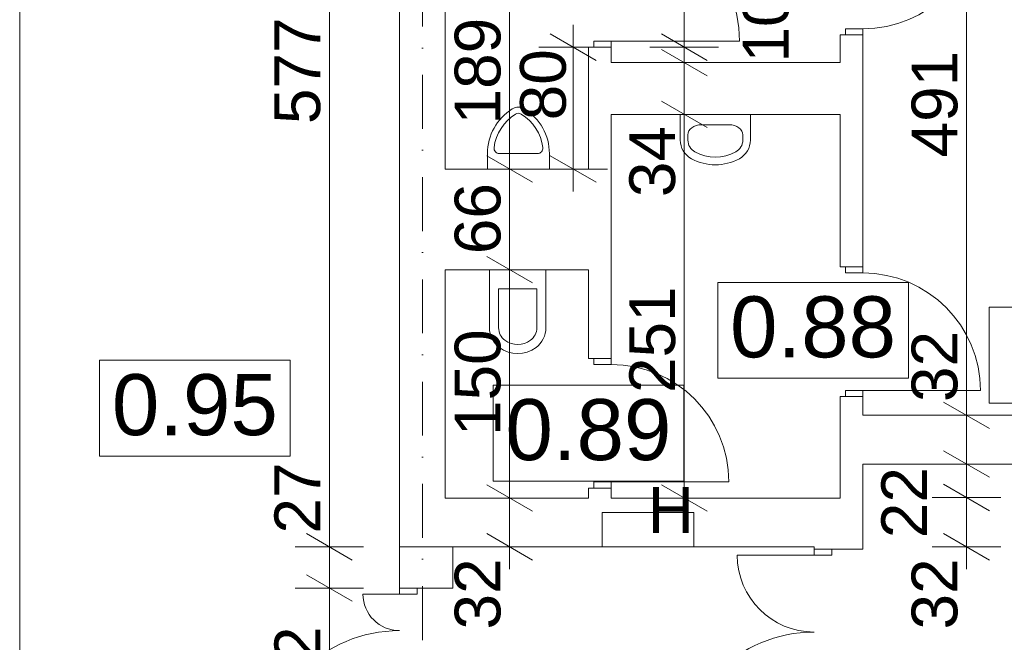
# Model space of a CAD drawing. Extents: x -283435 to 14216, y -77540 to 30522.
# Tile 51 of 177: x -214843 to -208390, y -29646 to -25564. Entities that reach past the tile are written whole.
import ezdxf

# ---------------------------------------------------------------- set-up
doc = ezdxf.new("R2010")
doc.units = 0
doc.header["$MEASUREMENT"] = 0
doc.linetypes.add('Kropki i Kreski', pattern=[670.277762, 352.777767, -176.388884, 0, -141.111112])
for name, color, linetype in [('Drzwi ArchiCAD', 7, 'Continuous'), ('SANITARNE', 7, 'Continuous'), ('WYMIARY', 7, 'Continuous'), ('ŚCIANY', 7, 'Continuous')]:
    doc.layers.add(name, color=color, linetype=linetype)
for name, color, linetype, lineweight in [('Drzwi ArchiCAD_Nr_Pióra__3', 3, 'Continuous', 18), ('Drzwi ArchiCAD_Nr_Pióra__7', 7, 'Continuous', 18), ('HYDRANTY_Nr_Pióra__1', 1, 'Continuous', 18), ('OPISY_Nr_Pióra__65', 65, 'Continuous', 18), ('OPISY_Nr_Pióra__86', 86, 'Continuous', 18), ('OSIE_Nr_Pióra__5', 5, 'Continuous', 18), ('SANITARNE_Nr_Pióra__6', 6, 'Continuous', 9), ('WYMIARY_Nr_Pióra__4', 4, 'Continuous', 18), ('WYMIARY_Nr_Pióra__5', 5, 'Continuous', 18), ('ŚCIANY_Nr_Pióra__7', 7, 'Continuous', 18)]:
    doc.layers.add(name, color=color, linetype=linetype, lineweight=lineweight)
doc.styles.add('GENERATED_STYLE_1', font='arial.ttf')
doc.styles.add('GENERATED_STYLE_2', font='txt')
doc.dimstyles.new('GENERATED_STYLE__1', dxfattribs={"dimtxt": 300, "dimasz": 228, "dimexe": 0.18, "dimexo": 0, "dimgap": 0.09, "dimtad": 1, "dimdec": 0, "dimlfac": 0.1, "dimzin": 0, "dimdsep": 46, "dimtxsty": 'GENERATED_STYLE_2', "dimblk": 'ARROWHEAD_2', "dimblk1": 'ARROWHEAD_2', "dimblk2": 'ARROWHEAD_2', "dimcen": 0.09, "dimclrd": 256, "dimclre": 256, "dimclrt": 256, "dimazin": 0, "dimtfac": 1, "dimtdec": 4, "dimtmove": 0, "dimatfit": 3, "dimfxl": 1, "dimtolj": 1, "dimtzin": 0, "dimarcsym": 0})
doc.dimstyles.new('GENERATED_STYLE__4', dxfattribs={"dimtxt": 300, "dimasz": 228, "dimexe": 0.18, "dimexo": 0, "dimgap": 0.09, "dimtad": 1, "dimdec": 0, "dimlfac": 0.1, "dimzin": 0, "dimdsep": 46, "dimtxsty": 'GENERATED_STYLE_2', "dimblk": 'ARROWHEAD_2', "dimblk1": 'ARROWHEAD_2', "dimblk2": 'ARROWHEAD_2', "dimcen": 0.09, "dimclrd": 256, "dimclre": 256, "dimclrt": 256, "dimazin": 0, "dimtfac": 1, "dimtdec": 4, "dimtmove": 2, "dimatfit": 3, "dimfxl": 1, "dimtolj": 1, "dimtzin": 0, "dimarcsym": 0})

# ---------------------------------------------------------------- blocks, each defined once
blk = doc.blocks.new('Ściana_112', base_point=(-209316.3, -29020.2))
at = {"layer": 'ŚCIANY_Nr_Pióra__7', "linetype": 'Continuous'}
for p, q in [((-211115.8, -28700.2), (-212054, -28700.2)), ((-209466.3, -28700.2), (-210965.8, -28700.2)), ((-212354, -29020.2), (-209636.3, -29020.2))]:
    blk.add_line(p, q, dxfattribs=at)
blk = doc.blocks.new('D2 Asymetryczne 12_13')
at = {"layer": 'Drzwi ArchiCAD_Nr_Pióra__3', "linetype": 'Continuous'}
for p, q in [((700, 0), (700, 896)), ((-700, 0), (-700, 504)), ((-700, 0), (-740, 0)), ((-740, 0), (-740, -115)), ((-700, -115), (-700, 0)), ((740, 0), (700, 0)), ((700, 0), (700, -115)), ((740, -115), (740, 0)), ((-740, -115), (-700, -115)), ((700, -115), (740, -115))]:
    blk.add_line(p, q, dxfattribs=at)
for centre, radius, start, end in [((700, 0), 896, 90, 180), ((-700, 0), 504, 0, 90)]:
    blk.add_arc(centre, radius, start, end, dxfattribs=at)
at = {"layer": 'Drzwi ArchiCAD_Nr_Pióra__7', "linetype": 'Continuous'}
for p, q in [((-740, 0), (-740, -115)), ((740, 0), (740, -115))]:
    blk.add_line(p, q, dxfattribs=at)
blk = doc.blocks.new('Ściana_113', base_point=(-209316.3, -29020.2))
at = {"layer": 'ŚCIANY_Nr_Pióra__7', "linetype": 'Continuous'}
for p, q in [((-209316.3, -29034.9), (-209316.3, -28700.2)), ((-209636.3, -29020.2), (-209636.3, -29034.9)), ((-209636.3, -29034.9), (-209521.3, -29034.9)), ((-209521.3, -29034.9), (-209316.3, -29034.9)), ((-209636.3, -30514.9), (-209521.3, -30514.9)), ((-209636.3, -30514.9), (-209636.3, -33635.8)), ((-209521.3, -30514.9), (-209316.3, -30514.9)), ((-209316.3, -35209.9), (-209316.3, -30514.9)), ((-209636.3, -33735.8), (-209636.3, -35209.9))]:
    blk.add_line(p, q, dxfattribs=at)
at = {"layer": 'Drzwi ArchiCAD', "linetype": 'Continuous', "xscale": -1, "rotation": 90}
blk.add_blockref('D2 Asymetryczne 12_13', (-209636.3, -29774.9), dxfattribs=at)
blk = doc.blocks.new('Ściana_114', base_point=(-212204, -23099.5))
at = {"layer": 'ŚCIANY_Nr_Pióra__7', "linetype": 'Continuous'}
for p, q in [((-212354, -23249.5), (-212354, -29020.2)), ((-212054, -24499.2), (-212054, -23479.5)), ((-212054, -26543.7), (-212054, -24649.2)), ((-212054, -28700.2), (-212054, -27203.7))]:
    blk.add_line(p, q, dxfattribs=at)
blk = doc.blocks.new('Ściana_115', base_point=(-214843.4, -23099.5))
at = {"layer": 'ŚCIANY_Nr_Pióra__7', "linetype": 'Continuous'}
blk.add_line((-214843.4, -32984.6), (-214843.4, -23249.5), dxfattribs=at)
blk = doc.blocks.new('Ściana_338', base_point=(-209316.3, -28157.6))
at = {"layer": 'ŚCIANY_Nr_Pióra__7', "linetype": 'Continuous'}
for p, q in [((-208166.3, -28157.6), (-209316.3, -28157.6)), ((-209316.3, -28477.6), (-208266.3, -28477.6))]:
    blk.add_line(p, q, dxfattribs=at)
blk = doc.blocks.new('D1 Drzwi proste 12_120')
at = {"layer": 'Drzwi ArchiCAD_Nr_Pióra__3', "linetype": 'Continuous'}
for p, q in [((385, 0), (385, 770)), ((-385, 0), (-425, 0)), ((-425, 0), (-425, -115)), ((-385, -115), (-385, 0)), ((425, 0), (385, 0)), ((385, 0), (385, -115)), ((425, -115), (425, 0)), ((-425, -115), (-385, -115)), ((385, -115), (425, -115))]:
    blk.add_line(p, q, dxfattribs=at)
blk.add_arc((385, 0), 770, 90, 180, dxfattribs=at)
at = {"layer": 'Drzwi ArchiCAD_Nr_Pióra__7', "linetype": 'Continuous'}
for p, q in [((-425, 0), (-425, -115)), ((425, 0), (425, -115))]:
    blk.add_line(p, q, dxfattribs=at)
blk = doc.blocks.new('D1 Drzwi proste 12_121')
at = {"layer": 'Drzwi ArchiCAD_Nr_Pióra__3', "linetype": 'Continuous'}
for p, q in [((385, 0), (385, 770)), ((-385, 0), (-425, 0)), ((-425, 0), (-425, -115)), ((-385, -115), (-385, 0)), ((425, 0), (385, 0)), ((385, 0), (385, -115)), ((425, -115), (425, 0)), ((-425, -115), (-385, -115)), ((385, -115), (425, -115))]:
    blk.add_line(p, q, dxfattribs=at)
blk.add_arc((385, 0), 770, 90, 180, dxfattribs=at)
at = {"layer": 'Drzwi ArchiCAD_Nr_Pióra__7', "linetype": 'Continuous'}
for p, q in [((-425, 0), (-425, -115)), ((425, 0), (425, -115))]:
    blk.add_line(p, q, dxfattribs=at)
blk = doc.blocks.new('Ściana_341', base_point=(-209316.3, -29020.2))
at = {"layer": 'ŚCIANY_Nr_Pióra__7', "linetype": 'Continuous'}
for p, q in [((-209466.3, -23249.5), (-209466.3, -24814.3)), ((-209316.3, -24814.3), (-209316.3, -23249.5)), ((-209431.3, -24814.3), (-209466.3, -24814.3)), ((-209316.3, -24814.3), (-209431.3, -24814.3)), ((-209431.3, -25664.3), (-209466.3, -25664.3)), ((-209466.3, -25664.3), (-209466.3, -25845.2)), ((-209316.3, -25664.3), (-209431.3, -25664.3)), ((-209316.3, -27184.5), (-209316.3, -25664.3)), ((-209466.3, -26185.2), (-209466.3, -27184.5)), ((-209431.3, -27184.5), (-209466.3, -27184.5)), ((-209316.3, -27184.5), (-209431.3, -27184.5)), ((-209431.3, -28034.5), (-209466.3, -28034.5)), ((-209466.3, -28034.5), (-209466.3, -28700.2)), ((-209316.3, -28034.5), (-209431.3, -28034.5)), ((-209316.3, -28157.6), (-209316.3, -28034.5)), ((-209316.3, -28700.2), (-209316.3, -28477.6))]:
    blk.add_line(p, q, dxfattribs=at)
at = {"layer": 'Drzwi ArchiCAD', "linetype": 'Continuous', "xscale": -1, "rotation": 270}
blk.add_blockref('D1 Drzwi proste 12_121', (-209316.3, -25239.3), dxfattribs=at)
at = {"layer": 'Drzwi ArchiCAD', "linetype": 'Continuous', "rotation": 270}
blk.add_blockref('D1 Drzwi proste 12_120', (-209316.3, -27609.5), dxfattribs=at)
blk = doc.blocks.new('D1 Drzwi proste 12_122')
at = {"layer": 'Drzwi ArchiCAD_Nr_Pióra__3', "linetype": 'Continuous'}
for p, q in [((420, 0), (420, 840)), ((-420, 0), (-460, 0)), ((-460, 0), (-460, -115)), ((-420, -115), (-420, 0)), ((460, 0), (420, 0)), ((420, 0), (420, -115)), ((460, -115), (460, 0)), ((-460, -115), (-420, -115)), ((420, -115), (460, -115))]:
    blk.add_line(p, q, dxfattribs=at)
blk.add_arc((420, 0), 840, 90, 180, dxfattribs=at)
at = {"layer": 'Drzwi ArchiCAD_Nr_Pióra__7', "linetype": 'Continuous'}
for p, q in [((-460, 0), (-460, -115)), ((460, 0), (460, -115))]:
    blk.add_line(p, q, dxfattribs=at)
blk = doc.blocks.new('Ściana_111', base_point=(-210965.8, -29020.2))
at = {"layer": 'ŚCIANY_Nr_Pióra__7', "linetype": 'Continuous'}
for p, q in [((-210965.8, -24824.3), (-210965.8, -23249.5)), ((-211115.8, -23479.5), (-211115.8, -24499.2)), ((-211115.8, -24649.2), (-211115.8, -24824.3)), ((-211080.8, -24824.3), (-211115.8, -24824.3)), ((-210965.8, -24824.3), (-211080.8, -24824.3)), ((-211080.8, -25744.3), (-211115.8, -25744.3)), ((-211115.8, -25744.3), (-211115.8, -26543.7)), ((-210965.8, -25744.3), (-211080.8, -25744.3)), ((-210965.8, -25845.2), (-210965.8, -25744.3)), ((-210965.8, -27784.5), (-210965.8, -26185.2)), ((-211115.8, -27203.7), (-211115.8, -27784.5)), ((-211080.8, -27784.5), (-211115.8, -27784.5)), ((-210965.8, -27784.5), (-211080.8, -27784.5)), ((-211080.8, -28634.5), (-211115.8, -28634.5)), ((-211115.8, -28634.5), (-211115.8, -28700.2)), ((-210965.8, -28634.5), (-211080.8, -28634.5)), ((-210965.8, -28700.2), (-210965.8, -28634.5))]:
    blk.add_line(p, q, dxfattribs=at)
at = {"layer": 'Drzwi ArchiCAD', "linetype": 'Continuous', "rotation": 270}
for name, p in [('D1 Drzwi proste 12_122', (-210965.8, -25284.3)), ('D1 Drzwi proste 12_120', (-210965.8, -28209.5))]:
    blk.add_blockref(name, p, dxfattribs=at)
blk = doc.blocks.new('Ściana_345', base_point=(-212204, -26543.7))
at = {"layer": 'ŚCIANY_Nr_Pióra__7', "linetype": 'Continuous'}
for p, q in [((-211115.8, -26543.7), (-212054, -26543.7)), ((-212054, -27203.7), (-211115.8, -27203.7))]:
    blk.add_line(p, q, dxfattribs=at)
blk = doc.blocks.new('Ściana_346', base_point=(-210965.8, -25845.2))
at = {"layer": 'ŚCIANY_Nr_Pióra__7', "linetype": 'Continuous'}
for p, q in [((-209466.3, -25845.2), (-210965.8, -25845.2)), ((-210965.8, -26185.2), (-209466.3, -26185.2))]:
    blk.add_line(p, q, dxfattribs=at)
blk = doc.blocks.new('D2 Asymetryczne 12_28')
at = {"layer": 'Drzwi ArchiCAD_Nr_Pióra__3', "linetype": 'Continuous'}
for p, q in [((570, 0), (570, 900.6)), ((-570, 0), (-570, 239.4)), ((-570, 0), (-610, 0)), ((-610, 0), (-610, -115)), ((-570, -115), (-570, 0)), ((610, 0), (570, 0)), ((570, 0), (570, -115)), ((610, -115), (610, 0)), ((-610, -115), (-570, -115)), ((570, -115), (610, -115))]:
    blk.add_line(p, q, dxfattribs=at)
for centre, radius, start, end in [((570, 0), 900.6, 90, 180), ((-570, 0), 239.4, 0, 90)]:
    blk.add_arc(centre, radius, start, end, dxfattribs=at)
at = {"layer": 'Drzwi ArchiCAD_Nr_Pióra__7', "linetype": 'Continuous'}
for p, q in [((-610, 0), (-610, -115)), ((610, 0), (610, -115))]:
    blk.add_line(p, q, dxfattribs=at)
blk = doc.blocks.new('Ściana_347', base_point=(-212354, -29020.2))
at = {"layer": 'ŚCIANY_Nr_Pióra__7', "linetype": 'Continuous'}
for p, q in [((-212354, -29020.2), (-212354, -29290.2)), ((-212004, -29020.2), (-212354, -29020.2)), ((-212004, -29290.2), (-212004, -29020.2)), ((-212354, -29290.2), (-212239, -29290.2)), ((-212239, -29290.2), (-212004, -29290.2)), ((-212354, -30510.2), (-212239, -30510.2)), ((-212354, -30510.2), (-212354, -32984.6)), ((-212239, -30510.2), (-212004, -30510.2)), ((-212004, -33635.8), (-212004, -30510.2)), ((-212354, -33084.6), (-212354, -35209.9)), ((-212004, -35209.9), (-212004, -33735.8))]:
    blk.add_line(p, q, dxfattribs=at)
at = {"layer": 'Drzwi ArchiCAD', "linetype": 'Continuous', "xscale": -1, "rotation": 90}
blk.add_blockref('D2 Asymetryczne 12_28', (-212354, -29900.2), dxfattribs=at)
blk = doc.blocks.new('Pisuar 02 12_4')
at = {"layer": 'SANITARNE_Nr_Pióra__6', "linetype": 'Continuous'}
for p, q in [((0, 304.8), (0, 406.4)), ((406.4, 406.4), (0, 406.4)), ((406.4, 406.4), (0, 406.4)), ((406.4, 406.4), (0, 406.4)), ((406.4, 406.4), (0, 406.4)), ((406.4, 406.4), (0, 406.4)), ((406.4, 406.4), (0, 406.4)), ((406.4, 406.4), (0, 406.4)), ((406.4, 406.4), (0, 406.4)), ((406.4, 406.4), (0, 406.4)), ((406.4, 406.4), (0, 406.4)), ((406.4, 406.4), (0, 406.4)), ((406.4, 406.4), (0, 406.4)), ((406.4, 406.4), (0, 406.4)), ((406.4, 406.4), (0, 406.4)), ((406.4, 406.4), (0, 406.4)), ((406.4, 406.4), (0, 406.4)), ((406.4, 406.4), (0, 406.4)), ((406.4, 406.4), (0, 406.4)), ((406.4, 406.4), (0, 406.4)), ((406.4, 406.4), (0, 406.4)), ((406.4, 406.4), (0, 406.4)), ((406.4, 406.4), (0, 406.4)), ((406.4, 406.4), (0, 406.4)), ((406.4, 406.4), (0, 406.4)), ((406.4, 406.4), (0, 406.4)), ((406.4, 406.4), (0, 406.4)), ((406.4, 406.4), (0, 406.4)), ((406.4, 406.4), (0, 406.4)), ((406.4, 406.4), (0, 406.4)), ((406.4, 406.4), (0, 406.4)), ((406.4, 406.4), (0, 406.4)), ((406.4, 406.4), (0, 406.4)), ((406.4, 406.4), (0, 406.4)), ((406.4, 406.4), (0, 406.4)), ((406.4, 406.4), (0, 406.4)), ((406.4, 406.4), (0, 406.4)), ((406.4, 406.4), (0, 406.4)), ((406.4, 406.4), (0, 406.4)), ((406.4, 406.4), (0, 406.4)), ((406.4, 406.4), (0, 406.4)), ((406.4, 406.4), (0, 406.4)), ((406.4, 406.4), (0, 406.4)), ((406.4, 406.4), (0, 406.4)), ((406.4, 406.4), (0, 406.4)), ((406.4, 304.8), (406.4, 406.4)), ((78.6, 304.8), (327.8, 304.8)), ((78.6, 304.8), (327.8, 304.8)), ((78.6, 304.8), (327.8, 304.8)), ((78.6, 304.8), (327.8, 304.8)), ((78.6, 304.8), (327.8, 304.8)), ((78.6, 304.8), (327.8, 304.8)), ((78.6, 304.8), (327.8, 304.8)), ((78.6, 304.8), (327.8, 304.8)), ((78.6, 304.8), (327.8, 304.8)), ((78.6, 304.8), (327.8, 304.8)), ((78.6, 304.8), (327.8, 304.8)), ((78.6, 304.8), (327.8, 304.8)), ((78.6, 304.8), (327.8, 304.8)), ((78.6, 304.8), (327.8, 304.8)), ((78.6, 304.8), (327.8, 304.8)), ((78.6, 304.8), (327.8, 304.8)), ((78.6, 304.8), (327.8, 304.8)), ((78.6, 304.8), (327.8, 304.8)), ((78.6, 304.8), (327.8, 304.8)), ((78.6, 304.8), (327.8, 304.8)), ((78.6, 304.8), (327.8, 304.8)), ((78.6, 304.8), (327.8, 304.8)), ((78.6, 304.8), (327.8, 304.8)), ((78.6, 304.8), (327.8, 304.8)), ((78.6, 304.8), (327.8, 304.8)), ((78.6, 304.8), (327.8, 304.8)), ((78.6, 304.8), (327.8, 304.8)), ((78.6, 304.8), (327.8, 304.8)), ((78.6, 304.8), (327.8, 304.8)), ((78.6, 304.8), (327.8, 304.8)), ((78.6, 304.8), (327.8, 304.8)), ((78.6, 304.8), (327.8, 304.8))]:
    blk.add_line(p, q, dxfattribs=at)
for centre, radius, start, end in [((345.4, 304.8), 345.4, 180, 238.10921), ((78.6, 269.2), 35.6, 90, 187.05819), ((345.4, 304.8), 304.8, 187.52755, 238.10921), ((61, 304.8), 304.8, 301.89079, 352.47245), ((61, 304.8), 345.4, 301.89079, 0), ((327.8, 269.2), 35.6, 352.94181, 90), ((203.2, 76.2), 76.2, 238.10921, 301.89078), ((203.2, 76.2), 35.6, 238.10921, 301.89078)]:
    blk.add_arc(centre, radius, start, end, dxfattribs=at)
blk = doc.blocks.new('WC 12_4')
at = {"layer": 'SANITARNE_Nr_Pióra__6', "linetype": 'Continuous'}
for p, q in [((0, 170), (0, 550)), ((370, 550), (0, 550)), ((370, 170), (370, 550)), ((60, 425), (60, 170)), ((310, 425), (60, 425)), ((310, 170), (310, 425))]:
    blk.add_line(p, q, dxfattribs=at)
for centre, radius, start, end in [((162.5, 170), 162.5, 180, 233.1301), ((162.5, 170), 102.5, 180, 233.1301), ((207.5, 170), 102.5, 306.8699, 0), ((207.5, 170), 162.5, 306.8699, 0), ((185, 200), 140, 233.1301, 306.8699), ((185, 200), 200, 233.1301, 306.866)]:
    blk.add_arc(centre, radius, start, end, dxfattribs=at)
blk = doc.blocks.new('Umywalka 01 12_4')
at = {"layer": 'SANITARNE_Nr_Pióra__6', "linetype": 'Continuous'}
for p, q in [((-230, 0), (-230, -168)), ((230, 0), (-230, 0)), ((230, 0), (230, -168)), ((-91.1, -67.7), (-91.1, -67.7)), ((91.1, -67.7), (-91.1, -67.7)), ((-180, -134.4), (-180, -168)), ((180, -134.4), (180, -168))]:
    blk.add_line(p, q, dxfattribs=at)
for centre, radius, start, end in [((-91.1, -168), 138.9, 180, 241.52544), ((-91.1, -168), 88.9, 180, 241.52544), ((91.1, -168), 88.9, 298.47456, 0), ((91.1, -168), 138.9, 298.47456, 0), ((0, 0), 280, 241.52544, 298.47456), ((0, 0), 330, 241.52544, 298.47456)]:
    blk.add_arc(centre, radius, start, end, dxfattribs=at)
for centre, major_axis, start_param, end_param in [((-91.1, -134.4), (88.9, 0), 1.570796, 3.141593), ((91.1, -134.4), (-88.9, 0), 3.141593, 4.712389)]:
    blk.add_ellipse(centre, major_axis=major_axis, ratio=0.750558, start_param=start_param, end_param=end_param, dxfattribs=at)
blk = doc.blocks.new('*D1750')
at = {"layer": 'WYMIARY_Nr_Pióra__4', "linetype": 'Continuous', "transparency": 16777216}
for p, q in [((-211782.4, -28613.6), (-211482.4, -28786.8)), ((-211407.4, -28700.2), (-211857.4, -28700.2)), ((-211632.4, -29020.2), (-211632.4, -28700.2)), ((-211782.4, -28933.6), (-211482.4, -29106.8)), ((-211407.4, -29020.2), (-211857.4, -29020.2)), ((-211632.4, -29166.9), (-211632.4, -29020.2))]:
    blk.add_line(p, q, dxfattribs=at)
at = {"layer": 'WYMIARY_Nr_Pióra__5', "transparency": 16777216, "insert": (-211992.4, -29562.2), "char_height": 300, "attachment_point": 1, "rotation": 90, "style": 'GENERATED_STYLE_1'}
blk.add_mtext('{32}', dxfattribs=at)
blk = doc.blocks.new('ARROWHEAD_2')
at = {"linetype": 'Continuous'}
for p, q in [((-0.378, -0.655), (0.378, 0.655)), ((0, 0), (-1, 0))]:
    blk.add_line(p, q, dxfattribs=at)
blk = doc.blocks.new('*D1751')
at = {"layer": 'WYMIARY_Nr_Pióra__4', "linetype": 'Continuous', "transparency": 16777216}
for p, q in [((-211782.4, -27117.1), (-211482.4, -27290.3)), ((-211407.4, -27203.7), (-211857.4, -27203.7)), ((-211632.4, -28700.2), (-211632.4, -27203.7)), ((-211782.4, -28613.6), (-211482.4, -28786.8)), ((-211407.4, -28700.2), (-211857.4, -28700.2))]:
    blk.add_line(p, q, dxfattribs=at)
at = {"layer": 'WYMIARY_Nr_Pióra__5', "transparency": 16777216, "insert": (-211992.4, -28293.5), "char_height": 300, "attachment_point": 1, "rotation": 90, "style": 'GENERATED_STYLE_1'}
blk.add_mtext('{150}', dxfattribs=at)
blk = doc.blocks.new('*D1752')
at = {"layer": 'WYMIARY_Nr_Pióra__4', "linetype": 'Continuous', "transparency": 16777216}
for p, q in [((-211782.4, -26457.1), (-211482.4, -26630.3)), ((-211407.4, -26543.7), (-211857.4, -26543.7)), ((-211632.4, -27203.7), (-211632.4, -26543.7)), ((-211782.4, -27117.1), (-211482.4, -27290.3)), ((-211407.4, -27203.7), (-211857.4, -27203.7))]:
    blk.add_line(p, q, dxfattribs=at)
at = {"layer": 'WYMIARY_Nr_Pióra__5', "transparency": 16777216, "insert": (-211992.4, -27101.4), "char_height": 300, "attachment_point": 1, "rotation": 90, "style": 'GENERATED_STYLE_1'}
blk.add_mtext('{66}', dxfattribs=at)
blk = doc.blocks.new('*D1753')
at = {"layer": 'WYMIARY_Nr_Pióra__4', "linetype": 'Continuous', "transparency": 16777216}
for p, q in [((-211782.4, -24562.6), (-211482.4, -24735.8)), ((-211407.4, -24649.2), (-211857.4, -24649.2)), ((-211632.4, -26543.7), (-211632.4, -24649.2)), ((-211782.4, -26457.1), (-211482.4, -26630.3)), ((-211407.4, -26543.7), (-211857.4, -26543.7))]:
    blk.add_line(p, q, dxfattribs=at)
at = {"layer": 'WYMIARY_Nr_Pióra__5', "transparency": 16777216, "char_height": 300, "attachment_point": 1, "rotation": 90, "style": 'GENERATED_STYLE_1'}
for s, insert in [('{15}', (-212337.4, -24801.9)), ('{189}', (-211992.4, -26250.8))]:
    blk.add_mtext(s, dxfattribs=dict(at, insert=insert))
blk = doc.blocks.new('*D1754')
at = {"layer": 'WYMIARY_Nr_Pióra__4', "linetype": 'Continuous', "transparency": 16777216}
for p, q in [((-211782.4, -24412.6), (-211482.4, -24585.8)), ((-211407.4, -24499.2), (-211857.4, -24499.2)), ((-211632.4, -24649.2), (-211632.4, -24499.2)), ((-211782.4, -24562.6), (-211482.4, -24735.8)), ((-211407.4, -24649.2), (-211857.4, -24649.2))]:
    blk.add_line(p, q, dxfattribs=at)
blk = doc.blocks.new('*D1755')
at = {"layer": 'WYMIARY_Nr_Pióra__4', "linetype": 'Continuous', "transparency": 16777216}
for p, q in [((-211782.4, -23392.9), (-211482.4, -23566.1)), ((-211407.4, -23479.5), (-211857.4, -23479.5)), ((-211632.4, -24499.2), (-211632.4, -23479.5)), ((-211782.4, -24412.6), (-211482.4, -24585.8)), ((-211407.4, -24499.2), (-211857.4, -24499.2))]:
    blk.add_line(p, q, dxfattribs=at)
at = {"layer": 'WYMIARY_Nr_Pióra__5', "transparency": 16777216, "insert": (-211992.4, -24162.5), "char_height": 300, "attachment_point": 1, "rotation": 90, "style": 'GENERATED_STYLE_1'}
blk.add_mtext('{102}', dxfattribs=at)
blk = doc.blocks.new('*D1756')
at = {"layer": 'WYMIARY_Nr_Pióra__4', "linetype": 'Continuous', "transparency": 16777216}
for p, q in [((-211632.4, -23249.5), (-211632.4, -23102.8)), ((-211482.4, -23336.1), (-211782.4, -23162.9)), ((-211407.4, -23249.5), (-211857.4, -23249.5)), ((-211632.4, -23479.5), (-211632.4, -23249.5)), ((-211782.4, -23392.9), (-211482.4, -23566.1)), ((-211407.4, -23479.5), (-211857.4, -23479.5))]:
    blk.add_line(p, q, dxfattribs=at)
at = {"layer": 'WYMIARY_Nr_Pióra__5', "transparency": 16777216, "insert": (-211992.4, -23162.8), "char_height": 300, "attachment_point": 1, "rotation": 90, "style": 'GENERATED_STYLE_1'}
blk.add_mtext('{23}', dxfattribs=at)
blk = doc.blocks.new('*D1757')
at = {"layer": 'WYMIARY_Nr_Pióra__4', "linetype": 'Continuous', "transparency": 16777216}
for p, q in [((-208787.6, -28610.1), (-208487.6, -28783.3)), ((-208412.6, -28696.7), (-208862.6, -28696.7)), ((-208637.6, -29020.2), (-208637.6, -28696.7)), ((-208787.6, -28933.6), (-208487.6, -29106.8)), ((-208412.6, -29020.2), (-208862.6, -29020.2)), ((-208637.6, -29166.9), (-208637.6, -29020.2))]:
    blk.add_line(p, q, dxfattribs=at)
at = {"layer": 'WYMIARY_Nr_Pióra__5', "transparency": 16777216, "char_height": 300, "attachment_point": 1, "rotation": 90, "style": 'GENERATED_STYLE_1'}
for s, insert in [('{22}', (-209195.9, -28963.5)), ('{32}', (-208997.6, -29562.2))]:
    blk.add_mtext(s, dxfattribs=dict(at, insert=insert))
blk = doc.blocks.new('*D1758')
at = {"layer": 'WYMIARY_Nr_Pióra__4', "linetype": 'Continuous', "transparency": 16777216}
for p, q in [((-208787.6, -28391), (-208487.6, -28564.2)), ((-208412.6, -28477.6), (-208862.6, -28477.6)), ((-208637.6, -28696.7), (-208637.6, -28477.6)), ((-208787.6, -28610.1), (-208487.6, -28783.3)), ((-208412.6, -28696.7), (-208862.6, -28696.7))]:
    blk.add_line(p, q, dxfattribs=at)
blk = doc.blocks.new('*D1759')
at = {"layer": 'WYMIARY_Nr_Pióra__4', "linetype": 'Continuous', "transparency": 16777216}
for p, q in [((-208787.6, -28071), (-208487.6, -28244.2)), ((-208412.6, -28157.6), (-208862.6, -28157.6)), ((-208637.6, -28477.6), (-208637.6, -28157.6)), ((-208787.6, -28391), (-208487.6, -28564.2)), ((-208412.6, -28477.6), (-208862.6, -28477.6))]:
    blk.add_line(p, q, dxfattribs=at)
blk = doc.blocks.new('*D1760')
at = {"layer": 'WYMIARY_Nr_Pióra__4', "linetype": 'Continuous', "transparency": 16777216}
for p, q in [((-208637.6, -23249.5), (-208637.6, -23102.8)), ((-208487.6, -23336.1), (-208787.6, -23162.9)), ((-208412.6, -23249.5), (-208862.6, -23249.5)), ((-208637.6, -28157.6), (-208637.6, -23249.5)), ((-208787.6, -28071), (-208487.6, -28244.2)), ((-208412.6, -28157.6), (-208862.6, -28157.6))]:
    blk.add_line(p, q, dxfattribs=at)
at = {"layer": 'WYMIARY_Nr_Pióra__5', "transparency": 16777216, "char_height": 300, "attachment_point": 1, "rotation": 90, "style": 'GENERATED_STYLE_1'}
for s, insert in [('{491}', (-208997.6, -26467.1)), ('{32}', (-208997.6, -28070.9))]:
    blk.add_mtext(s, dxfattribs=dict(at, insert=insert))
blk = doc.blocks.new('*D1764')
at = {"layer": 'WYMIARY_Nr_Pióra__4', "linetype": 'Continuous', "transparency": 16777216}
for p, q in [((-212963.9, -29203.6), (-212663.9, -29376.8)), ((-212588.9, -29290.2), (-213038.9, -29290.2)), ((-212813.9, -30510.2), (-212813.9, -29290.2)), ((-212963.9, -30423.6), (-212663.9, -30596.8)), ((-212588.9, -30510.2), (-213038.9, -30510.2))]:
    blk.add_line(p, q, dxfattribs=at)
at = {"layer": 'WYMIARY_Nr_Pióra__5', "transparency": 16777216, "insert": (-213173.9, -30241.7), "char_height": 300, "attachment_point": 1, "rotation": 90, "style": 'GENERATED_STYLE_1'}
blk.add_mtext('{122}', dxfattribs=at)
blk = doc.blocks.new('*D1765')
at = {"layer": 'WYMIARY_Nr_Pióra__4', "linetype": 'Continuous', "transparency": 16777216}
for p, q in [((-212963.9, -28933.6), (-212663.9, -29106.8)), ((-212588.9, -29020.2), (-213038.9, -29020.2)), ((-212813.9, -29290.2), (-212813.9, -29020.2)), ((-212963.9, -29203.6), (-212663.9, -29376.8)), ((-212588.9, -29290.2), (-213038.9, -29290.2))]:
    blk.add_line(p, q, dxfattribs=at)
blk = doc.blocks.new('*D1766')
at = {"layer": 'WYMIARY_Nr_Pióra__4', "linetype": 'Continuous', "transparency": 16777216}
for p, q in [((-212813.9, -23249.5), (-212813.9, -23102.8)), ((-212663.9, -23336.1), (-212963.9, -23162.9)), ((-212588.9, -23249.5), (-213038.9, -23249.5)), ((-212813.9, -29020.2), (-212813.9, -23249.5)), ((-212963.9, -28933.6), (-212663.9, -29106.8)), ((-212588.9, -29020.2), (-213038.9, -29020.2))]:
    blk.add_line(p, q, dxfattribs=at)
at = {"layer": 'WYMIARY_Nr_Pióra__5', "transparency": 16777216, "char_height": 300, "attachment_point": 1, "rotation": 90, "style": 'GENERATED_STYLE_1'}
for s, insert in [('{577}', (-213173.9, -26248.7)), ('{27}', (-213173.9, -28933.5))]:
    blk.add_mtext(s, dxfattribs=dict(at, insert=insert))
blk = doc.blocks.new('*D1767')
at = {"layer": 'WYMIARY_Nr_Pióra__4', "linetype": 'Continuous', "transparency": 16777216}
for p, q in [((-210637.6, -26098.6), (-210337.6, -26271.8)), ((-210262.6, -26185.2), (-210712.6, -26185.2)), ((-210487.6, -28700.2), (-210487.6, -26185.2)), ((-210637.6, -28613.6), (-210337.6, -28786.8)), ((-210262.6, -28700.2), (-210712.6, -28700.2)), ((-210487.6, -28846.9), (-210487.6, -28700.2))]:
    blk.add_line(p, q, dxfattribs=at)
at = {"layer": 'WYMIARY_Nr_Pióra__5', "transparency": 16777216, "char_height": 300, "attachment_point": 1, "rotation": 90, "style": 'GENERATED_STYLE_1'}
for s, insert in [('{34}', (-210847.6, -26727.3)), ('{251}', (-210847.6, -28011.9))]:
    blk.add_mtext(s, dxfattribs=dict(at, insert=insert))
blk = doc.blocks.new('*D1768')
at = {"layer": 'WYMIARY_Nr_Pióra__4', "linetype": 'Continuous', "transparency": 16777216}
for p, q in [((-210637.6, -25758.6), (-210337.6, -25931.8)), ((-210262.6, -25845.2), (-210712.6, -25845.2)), ((-210487.6, -26185.2), (-210487.6, -25845.2)), ((-210637.6, -26098.6), (-210337.6, -26271.8)), ((-210262.6, -26185.2), (-210712.6, -26185.2))]:
    blk.add_line(p, q, dxfattribs=at)
at = {"layer": 'WYMIARY_Nr_Pióra__5', "transparency": 16777216, "insert": (-210103.8, -25845.2), "char_height": 300, "attachment_point": 1, "rotation": 90, "style": 'GENERATED_STYLE_1'}
blk.add_mtext('{10}', dxfattribs=at)
blk = doc.blocks.new('*D1769')
at = {"layer": 'WYMIARY_Nr_Pióra__4', "linetype": 'Continuous', "transparency": 16777216}
for p, q in [((-210637.6, -25657.7), (-210337.6, -25830.9)), ((-210262.6, -25744.3), (-210712.6, -25744.3)), ((-210487.6, -25845.2), (-210487.6, -25744.3)), ((-210637.6, -25758.6), (-210337.6, -25931.8)), ((-210262.6, -25845.2), (-210712.6, -25845.2))]:
    blk.add_line(p, q, dxfattribs=at)
at = {"layer": 'WYMIARY_Nr_Pióra__5', "transparency": 16777216, "insert": (-210103.8, -25845.2), "char_height": 300, "attachment_point": 1, "rotation": 90, "style": 'GENERATED_STYLE_1'}
blk.add_mtext('{10}', dxfattribs=at)
blk = doc.blocks.new('*D1770')
at = {"layer": 'WYMIARY_Nr_Pióra__4', "linetype": 'Continuous', "transparency": 16777216}
for p, q in [((-210637.6, -24737.7), (-210337.6, -24910.9)), ((-210262.6, -24824.3), (-210712.6, -24824.3)), ((-210487.6, -25744.3), (-210487.6, -24824.3)), ((-210637.6, -25657.7), (-210337.6, -25830.9)), ((-210262.6, -25744.3), (-210712.6, -25744.3))]:
    blk.add_line(p, q, dxfattribs=at)
at = {"layer": 'WYMIARY_Nr_Pióra__5', "transparency": 16777216, "insert": (-210847.6, -25511.9), "char_height": 300, "attachment_point": 1, "rotation": 90, "style": 'GENERATED_STYLE_1'}
blk.add_mtext('{92}', dxfattribs=at)
blk = doc.blocks.new('*D1771')
at = {"layer": 'WYMIARY_Nr_Pióra__4', "linetype": 'Continuous', "transparency": 16777216}
for p, q in [((-210487.6, -23249.5), (-210487.6, -23102.8)), ((-210337.6, -23336.1), (-210637.6, -23162.9)), ((-210262.6, -23249.5), (-210712.6, -23249.5)), ((-210487.6, -24824.3), (-210487.6, -23249.5)), ((-210637.6, -24737.7), (-210337.6, -24910.9)), ((-210262.6, -24824.3), (-210712.6, -24824.3))]:
    blk.add_line(p, q, dxfattribs=at)
at = {"layer": 'WYMIARY_Nr_Pióra__5', "transparency": 16777216, "insert": (-210847.6, -24121.6), "char_height": 300, "attachment_point": 1, "rotation": 90, "style": 'GENERATED_STYLE_1'}
blk.add_mtext('{157}', dxfattribs=at)
blk = doc.blocks.new('*D1772')
at = {"layer": 'WYMIARY_Nr_Pióra__4', "linetype": 'Continuous', "transparency": 16777216}
for p, q in [((-211215.9, -25744.3), (-211215.9, -25597.6)), ((-211065.9, -25830.9), (-211365.9, -25657.7)), ((-210990.9, -25744.3), (-211440.9, -25744.3)), ((-211215.9, -26543.7), (-211215.9, -25744.3)), ((-211365.9, -26457.1), (-211065.9, -26630.3)), ((-210990.9, -26543.7), (-211440.9, -26543.7)), ((-211215.9, -26690.4), (-211215.9, -26543.7))]:
    blk.add_line(p, q, dxfattribs=at)
at = {"layer": 'WYMIARY_Nr_Pióra__5', "transparency": 16777216, "insert": (-211563.8, -26223.8), "char_height": 300, "attachment_point": 1, "rotation": 90, "style": 'GENERATED_STYLE_1'}
blk.add_mtext('{80}', dxfattribs=at)

msp = doc.modelspace()

# ---------------------------------------------------------------- linework, layer by layer
at = {"layer": 'HYDRANTY_Nr_Pióra__1', "linetype": 'Continuous'}
for p, q in [((-211025.8, -29020.2), (-211025.8, -28795.7)), ((-211025.8, -28795.7), (-210425.8, -28795.7)), ((-210425.8, -28795.7), (-210425.8, -29020.2)), ((-211025.8, -29020.2), (-210425.8, -29020.2))]:
    msp.add_line(p, q, dxfattribs=at)
at = {"layer": 'OPISY_Nr_Pióra__65', "linetype": 'Continuous', "flags": 128}
for points in [[(-210268.5, -27286.6), (-209018.5, -27286.6), (-209018.5, -27915.1), (-210268.5, -27915.1)], [(-208489.3, -27448.9), (-207239.3, -27448.9), (-207239.3, -28077.5), (-208489.3, -28077.5)], [(-214320.3, -27796.7), (-213070.4, -27796.7), (-213070.4, -28425.2), (-214320.3, -28425.2)], [(-211740.7, -27960.3), (-210490.8, -27960.3), (-210490.8, -28588.8), (-211740.7, -28588.8)]]:
    msp.add_lwpolyline(points, close=True, dxfattribs=at)
at = {"layer": 'OSIE_Nr_Pióra__5', "linetype": 'Kropki i Kreski'}
msp.add_line((-212204, -38346.1), (-212204, 27442), dxfattribs=at)

# ---------------------------------------------------------------- block references
at = {"layer": 'SANITARNE', "linetype": 'Continuous', "rotation": 180}
msp.add_blockref('Pisuar 02 12_4', (-211371.3, -26137.3), dxfattribs=at)
at = {"layer": 'SANITARNE', "linetype": 'Continuous', "xscale": -1}
for name, p in [('Umywalka 01 12_4', (-210283.9, -26185.2)), ('WC 12_4', (-211394.2, -27753.7))]:
    msp.add_blockref(name, p, dxfattribs=at)
at = {"layer": 'ŚCIANY'}
for name, p in [('Ściana_115', (-214843.4, -23099.5)), ('Ściana_114', (-212204, -23099.5)), ('Ściana_111', (-210965.8, -29020.2)), ('Ściana_341', (-209316.3, -29020.2)), ('Ściana_346', (-210965.8, -25845.2)), ('Ściana_345', (-212204, -26543.7)), ('Ściana_338', (-209316.3, -28157.6)), ('Ściana_112', (-209316.3, -29020.2)), ('Ściana_113', (-209316.3, -29020.2)), ('Ściana_347', (-212354, -29020.2))]:
    msp.add_blockref(name, p, dxfattribs=at)

# ---------------------------------------------------------------- texts
at = {"layer": 'HYDRANTY_Nr_Pióra__1', "linetype": 'Continuous', "insert": (-210575.8, -28928.5), "char_height": 300, "attachment_point": 8, "style": 'GENERATED_STYLE_1'}
msp.add_mtext('{H}', dxfattribs=at)
at = {"layer": 'OPISY_Nr_Pióra__86', "linetype": 'Continuous', "char_height": 400, "attachment_point": 2, "style": 'GENERATED_STYLE_1'}
for s, insert in [('{0.88}', (-209643.5, -27378)), ('{0.95}', (-213695.3, -27888.1)), ('{0.89}', (-211115.8, -28051.7))]:
    msp.add_mtext(s, dxfattribs=dict(at, insert=insert))

# ---------------------------------------------------------------- dimensions: what is measured, and where the dimension line sits
at = {"layer": 'WYMIARY', "linetype": 'Continuous'}
for base, p1, p2, dimstyle, picture, middle in [((-211632.4, -29020.2), (-212054, -23479.5), (-212054, -23249.5), 'GENERATED_STYLE__1', '*D1756', (-211842.4, -22937.9)), ((-212813.9, -35209.9), (-212354, -29020.2), (-212354, -23249.5), 'GENERATED_STYLE__1', '*D1766', (-213023.9, -25911.3)), ((-210487.6, -28700.2), (-210965.8, -24824.3), (-210965.8, -23249.5), 'GENERATED_STYLE__4', '*D1771', (-210697.6, -23784.2)), ((-208637.6, -29020.2), (-209316.3, -28157.6), (-209316.3, -23249.5), 'GENERATED_STYLE__4', '*D1760', (-208847.6, -26129.8)), ((-211632.4, -29020.2), (-212054, -24499.2), (-212054, -23479.5), 'GENERATED_STYLE__4', '*D1755', (-211842.4, -23825.1)), ((-211632.4, -29020.2), (-212054, -26543.7), (-212054, -24649.2), 'GENERATED_STYLE__4', '*D1753', (-211842.4, -25913.4)), ((-211632.4, -29020.2), (-212054, -24649.2), (-212054, -24499.2), 'GENERATED_STYLE__1', '*D1754', (-212187.4, -24577)), ((-210487.6, -28700.2), (-210965.8, -25744.3), (-210965.8, -24824.3), 'GENERATED_STYLE__1', '*D1770', (-210697.6, -25287)), ((-210487.6, -28700.2), (-210965.8, -26185.2), (-210965.8, -25845.2), 'GENERATED_STYLE__1', '*D1768', (-210697.6, -26502.3)), ((-210487.6, -28700.2), (-210965.8, -25845.2), (-210965.8, -25744.3), 'GENERATED_STYLE__4', '*D1769', (-209953.8, -25620.3)), ((-211215.9, -26543.7), (-211115.8, -26543.7), (-211115.8, -25744.3), 'GENERATED_STYLE__4', '*D1772', (-211413.8, -25998.9)), ((-210487.5666, -28700.2168), (-210965.7627, -28700.2168), (-210965.7627, -26185.2359), 'GENERATED_STYLE__1', '*D1767', (-210697.5666, -27674.4989)), ((-211632.4, -29020.2), (-212054, -27203.7), (-212054, -26543.7), 'GENERATED_STYLE__1', '*D1752', (-211842.4, -26876.5)), ((-211632.4, -29020.2), (-212054, -28700.2), (-212054, -27203.7), 'GENERATED_STYLE__1', '*D1751', (-211842.4, -27956.1)), ((-208637.6, -29020.2), (-209316.3, -28477.6), (-209316.3, -28157.6), 'GENERATED_STYLE__1', '*D1759', (-208847.6, -27846)), ((-208637.6, -29020.2), (-208266.3, -28696.7), (-209316.3, -28477.6), 'GENERATED_STYLE__4', '*D1758', (-209045.9, -28738.6)), ((-208637.6, -29020.2), (-210760.2, -29020.2), (-208266.3, -28696.7), 'GENERATED_STYLE__1', '*D1757', (-208847.6, -29337.3)), ((-211632.4, -29020.2), (-212354, -29020.2), (-212054, -28700.2), 'GENERATED_STYLE__1', '*D1750', (-211842.4, -29337.3)), ((-212813.9, -35209.9), (-212004, -29290.2), (-212354, -29020.2), 'GENERATED_STYLE__1', '*D1765', (-213023.9, -28708.6)), ((-212813.9, -35209.9), (-212354, -30510.2), (-212004, -29290.2), 'GENERATED_STYLE__1', '*D1764', (-213023.9, -29904.3))]:
    dim = msp.add_linear_dim(base=base, p1=p1, p2=p2, angle=90, dimstyle=dimstyle, dxfattribs=at)
    dim.commit()
    dim.dimension.update_dxf_attribs({"geometry": picture, "text_midpoint": middle})

doc.saveas('drawing.dxf')
